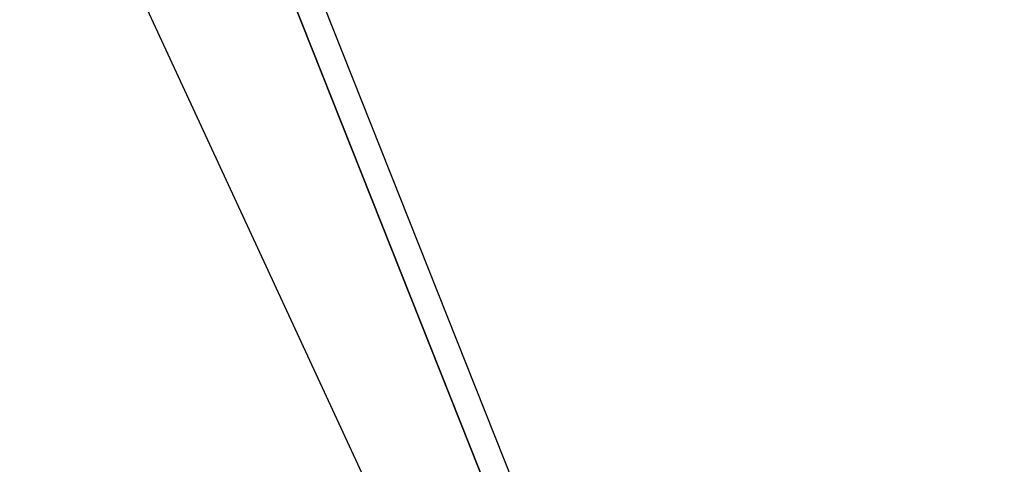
# Model space of a CAD drawing. Header units: millimetres. Extents: x -1030 to 192, y -442 to 180.
# Tile 78 of 256: x -994 to -941, y 83 to 106. Entities that reach past the tile are written whole.
import ezdxf

# ---------------------------------------------------------------- set-up
doc = ezdxf.new("R2010")
doc.units = ezdxf.units.MM
doc.header["$MEASUREMENT"] = 0
doc.layers.add('OVIDIO 120x60x72h', color=7, linetype='Continuous')

msp = doc.modelspace()

# ---------------------------------------------------------------- linework, layer by layer
at = {"layer": 'OVIDIO 120x60x72h', "extrusion": (0.202852, -0.108979, 0.973126)}
for points in [[(-327.083, 1110.9), (-327.083, 950.244)], [(-327.083, 950.244), (-327.083, 1110.9)], [(-327.379, 1110.9), (-327.379, 950.244)], [(-327.674, 950.244), (-327.674, 1110.9)], [(-327.674, 1110.9), (-327.674, 950.244)]]:
    msp.add_lwpolyline(points, dxfattribs=at)
at = {"layer": 'OVIDIO 120x60x72h', "extrusion": (0.235702, -0.235702, 0.942809)}
for points in [[(-599.225, 1033.555), (-599.225, 924.477)], [(-600.174, 924.477), (-600.174, 1033.555)], [(-603.02, 924.477), (-603.02, 1033.555)], [(-602.071, 1033.555), (-602.071, 924.477)], [(-581.417, 999.738), (-581.417, 894.33)], [(-576.631, 991.509), (-576.631, 886.968)]]:
    msp.add_lwpolyline(points, dxfattribs=at)
at = {"layer": 'OVIDIO 120x60x72h', "extrusion": (0.108979, -0.202852, 0.973126)}
for points in [[(-824.13, 613), (-824.13, 773.656)], [(-824.13, 773.656), (-824.13, 613)], [(-823.834, 773.656), (-823.834, 613)], [(-823.539, 773.656), (-823.539, 613)], [(-823.539, 613), (-823.539, 773.656)], [(-821.113, 699.656), (-821.113, 689.884)], [(-820.522, 689.884), (-820.522, 699.656)]]:
    msp.add_lwpolyline(points, dxfattribs=at)
at = {"layer": 'OVIDIO 120x60x72h', "extrusion": (0.108984, -0.202859, 0.973124)}
for points in [[(-821.702, 699.663), (-821.702, 757.044)], [(-821.702, 699.663), (-821.702, 689.891)]]:
    msp.add_lwpolyline(points, dxfattribs=at)
at = {"layer": 'OVIDIO 120x60x72h', "extrusion": (0.108989, -0.202866, 0.973122)}
for points in [[(-823.126, 699.671), (-823.126, 757.052)], [(-823.126, 757.052), (-823.126, 699.671)], [(-822.414, 699.671), (-822.414, 757.052)], [(-824.924, 690), (-824.924, 699.57)]]:
    msp.add_lwpolyline(points, dxfattribs=at)
at = {"layer": 'OVIDIO 120x60x72h', "extrusion": (0.021464, -0.046296, 0.998697)}
msp.add_lwpolyline([(-850.743, 480.711), (-850.743, 581.224)], dxfattribs=at)
at = {"layer": 'OVIDIO 120x60x72h', "extrusion": (-0.114881, 0.045678, 0.992329)}
for points in [[(235.02, -744.351), (235.02, -853.266)], [(235.707, -744.35), (235.707, -853.266)], [(236.851, -743.697), (236.851, -850.553)], [(236.851, -850.553), (236.851, -743.697)], [(237.308, -850.553), (237.308, -743.697)], [(237.308, -743.697), (237.308, -850.553)], [(251.79, -836.806), (251.79, -781.615)], [(251.561, -836.589), (251.561, -782.184)]]:
    msp.add_lwpolyline(points, dxfattribs=at)
at = {"layer": 'OVIDIO 120x60x72h', "extrusion": (-0.045678, 0.114881, 0.992329)}
for points in [[(868.351, -381.049), (868.351, -272.133)], [(869.038, -381.049), (869.038, -272.134)], [(867.207, -271.481), (867.207, -378.336)], [(867.207, -378.336), (867.207, -271.481)], [(866.75, -271.481), (866.75, -378.336)], [(866.75, -378.336), (866.75, -271.481)], [(852.497, -364.372), (852.497, -309.968)], [(852.268, -364.589), (852.268, -309.399)]]:
    msp.add_lwpolyline(points, dxfattribs=at)
at = {"layer": 'OVIDIO 120x60x72h', "extrusion": (-0.166244, 0.166244, 0.97197)}
for points in [[(601.123, -533.673), (601.123, -565.337)], [(601.123, -565.337), (601.123, -533.673)], [(601.123, -533.301), (601.123, -564.532)], [(601.123, -564.532), (601.123, -533.301)]]:
    msp.add_lwpolyline(points, dxfattribs=at)
at = {"layer": 'OVIDIO 120x60x72h', "extrusion": (-0.276453, -0.122737, 0.953158)}
msp.add_lwpolyline([(-481.38, -598.613), (-481.38, -597.113)], dxfattribs=at)
at = {"layer": 'OVIDIO 120x60x72h', "extrusion": (3.15582e-05, 1, 6.3135e-05)}
msp.add_lwpolyline([(980.267, 739.503), (981.608, 736.819)], dxfattribs=at)
at = {"layer": 'OVIDIO 120x60x72h', "extrusion": (0.986824, -0.058152, 0.150988)}
msp.add_lwpolyline([(30.224, 882.277), (32.329, 876.882)], dxfattribs=at)
at = {"layer": 'OVIDIO 120x60x72h', "extrusion": (-0.044172, 0.985209, 0.165566)}
msp.add_lwpolyline([(967.534, 675.191), (976.731, 709.151)], dxfattribs=at)
at = {"layer": 'OVIDIO 120x60x72h', "extrusion": (0, 1, 0)}
for points in [[(979.355, 735.7), (978.014, 738.384)], [(980.222, 736.134), (980.893, 734.792)]]:
    msp.add_lwpolyline(points, dxfattribs=at)
at = {"layer": 'OVIDIO 120x60x72h'}
for points in [[(-982.148, 117.897, 703.794), (-981.873, 117.205, 703.887), (-942.372, 17.859, 717.206)], [(-983.454, 117.316, 703.341), (-983.179, 116.625, 703.434), (-943.679, 17.279, 716.753)], [(-943.679, 17.279, 716.753), (-983.179, 116.625, 703.434), (-983.454, 117.316, 703.341)]]:
    msp.add_polyline3d(points, dxfattribs=at)

doc.saveas('drawing.dxf')
